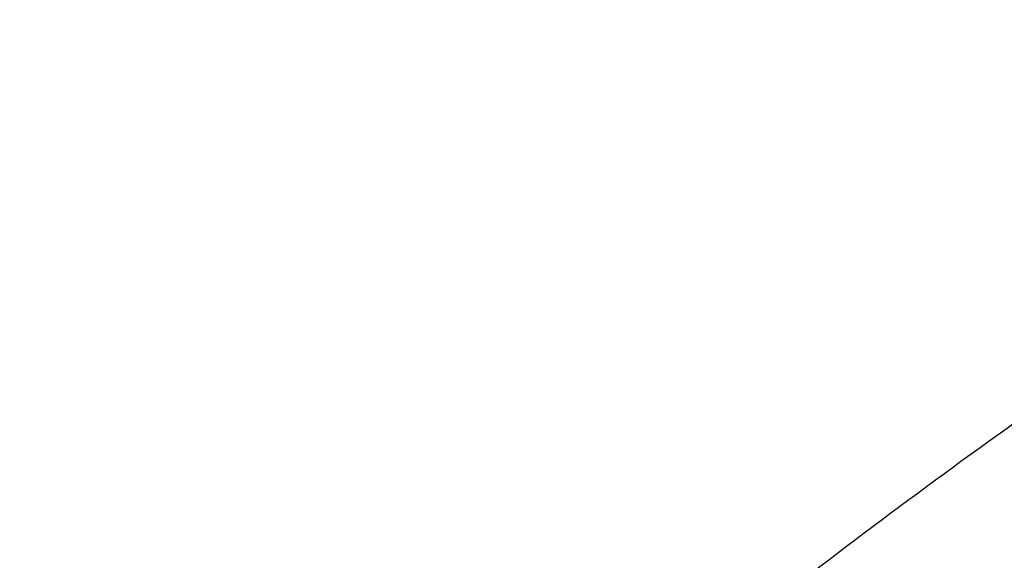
# Model space of a CAD drawing. Header units: millimetres. Extents: x -110 to 102, y -155 to 109.
# Tile 88 of 256: x -61.98 to -58.36, y 39.2 to 41.18. Entities that reach past the tile are written whole.
import ezdxf

# ---------------------------------------------------------------- set-up
doc = ezdxf.new("R2010")
doc.units = ezdxf.units.MM
doc.header["$MEASUREMENT"] = 0
doc.layers.add('surfs', color=7, linetype='Continuous', true_color=0x007f00)

msp = doc.modelspace()

# ---------------------------------------------------------------- linework, layer by layer
at = {"layer": 'surfs'}
for points in [[(-59.1045, 51.0813, 5.7044), (-59.85, 50.7885, 4.9497), (-61.4571, 50.0093, 3.7315), (-63.9488, 48.4545, 2.8143), (-66.3569, 46.6647, 2.7121), (-68.6606, 44.768, 3.0436), (-70.7233, 42.7684, 4.0944), (-71.8358, 41.4164, 5.3283), (-72.2635, 40.7746, 6.1034)], [(-58.7451, 50.5301, 5.5788), (-59.4936, 50.2368, 4.8265), (-61.1036, 49.4618, 3.6105), (-63.5982, 47.9211, 2.6907), (-66.0098, 46.1468, 2.5838), (-68.3143, 44.2609, 2.9173), (-70.3801, 42.2696, 3.97), (-71.4993, 40.9209, 5.2028), (-71.9338, 40.2794, 5.9759)], [(-58.3881, 49.9719, 5.459), (-59.1396, 49.6794, 4.711), (-60.7523, 48.9114, 3.5004), (-63.2484, 47.3882, 2.5798), (-65.6619, 45.6317, 2.4686), (-67.9657, 43.7579, 2.8033), (-70.0333, 41.7751, 3.8556), (-71.1589, 40.4289, 5.0844), (-71.6003, 39.7868, 5.8536)], [(-58.0451, 49.4111, 5.3468), (-58.7973, 49.1193, 4.605), (-60.4075, 48.3584, 3.4029), (-62.8978, 46.8532, 2.4835), (-65.3069, 45.1156, 2.3674), (-67.605, 43.2553, 2.702), (-69.671, 41.2824, 3.7505), (-70.802, 39.9397, 4.9716), (-71.2504, 39.2976, 5.7346)], [(-56.0595, 41.0945, 4.4341), (-56.3602, 40.9465, 4.1049), (-57.0101, 40.5868, 3.5508), (-58.0582, 39.9043, 3.0901), (-59.1112, 39.1301, 3.0104), (-60.1351, 38.3102, 3.1529), (-61.0867, 37.4632, 3.6337), (-61.6388, 36.907, 4.1802), (-61.8777, 36.6442, 4.5117)], [(-55.9915, 40.4212, 4.392), (-56.2383, 40.2917, 4.1044), (-56.7773, 39.9789, 3.6169), (-57.6622, 39.3882, 3.2078), (-58.5619, 38.7218, 3.1373), (-59.4435, 38.0226, 3.2616), (-60.2678, 37.3083, 3.6854), (-60.7485, 36.8465, 4.1646), (-60.9575, 36.6306, 4.4537)], [(-55.9058, 39.7501, 4.3517), (-56.1034, 39.6391, 4.1032), (-56.5405, 39.3724, 3.6785), (-57.2729, 38.8702, 3.3182), (-58.0271, 38.3068, 3.2563), (-58.7711, 37.7218, 3.3638), (-59.4698, 37.1322, 3.7342), (-59.8776, 36.7586, 4.1503), (-60.0553, 36.5862, 4.3996)]]:
    msp.add_open_spline(points, degree=3, knots=[0, 0, 0, 0, 1.178306, 2.356612, 3.534919, 4.709102, 5.883286, 7.05747, 7.05747, 7.05747, 7.05747], dxfattribs=at)

doc.saveas('drawing.dxf')
